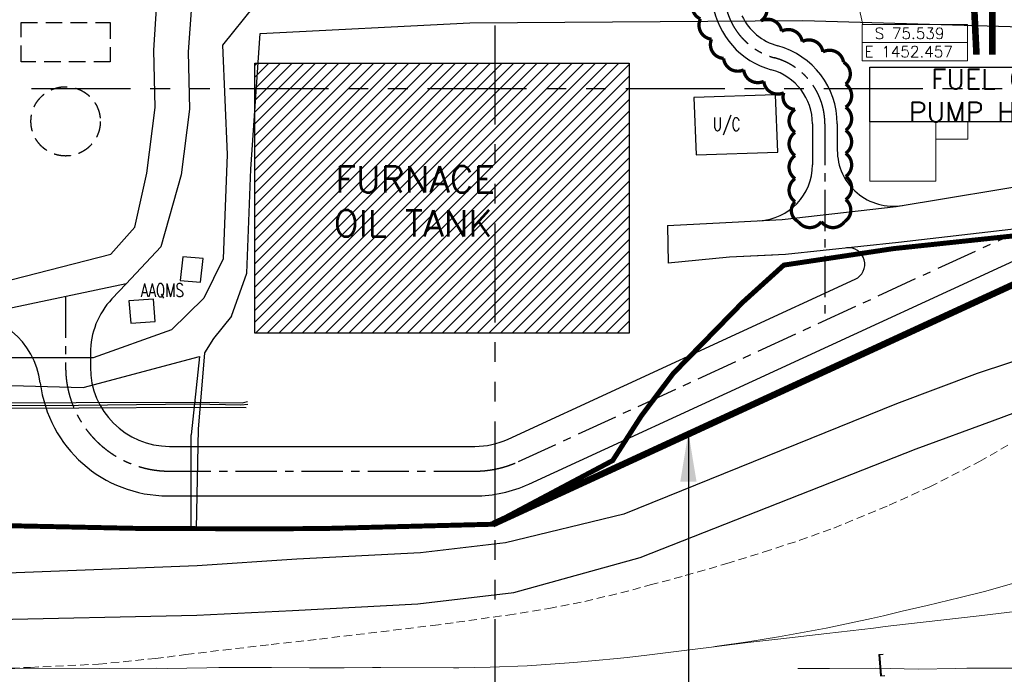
# Model space of a CAD drawing. Header units: inches. Extents: x -4968858 to -265257, y -220693 to 1871410.
# Tile 75 of 256: x -1978399 to -1829265, y 756058 to 855249. Entities that reach past the tile are written whole.
import ezdxf
from ezdxf.enums import TextEntityAlignment as Align
from ezdxf.lldxf.tags import DXFTag

# ---------------------------------------------------------------- set-up
doc = ezdxf.new("R2010")
doc.units = ezdxf.units.IN
doc.header["$MEASUREMENT"] = 0
for name, pattern in [('ACAD_ISO02W100', [15, 12, -3]), ('CENTER', [2, 1.25, -0.25, 0.25, -0.25]), ('CONTINOUS', [0]), ('HIDDEN', [0.375, 0.25, -0.125]), ('HIDDEN2', [0.1875, 0.125, -0.0625]), ('PHANTOM', [2.5, 1.25, -0.25, 0.25, -0.25, 0.25, -0.25])]:
    doc.linetypes.add(name, pattern=pattern)
for name, color, linetype in [('AREA BOUNDARY', 170, 'Continuous'), ('building', 7, 'Continuous'), ('Existing Drain', 253, 'Continuous'), ('Existing Units', 253, 'Continuous'), ('Features', 8, 'Continuous'), ('grid-20m', 53, 'Continuous'), ('new area', 3, 'ACAD_ISO02W100'), ('Piipeline', 4, 'Continuous'), ('PIPE LINE', 1, 'Continuous'), ('text', 7, 'Continuous')]:
    doc.layers.add(name, color=color, linetype=linetype)
for name, color, linetype, lineweight in [('Existing Track', 7, 'Continuous', 9), ('P', 250, 'Continuous', 100), ('proposed work', 1, 'Continuous', 18), ('TRC', 7, 'Continuous', 9)]:
    doc.layers.add(name, color=color, linetype=linetype, lineweight=lineweight)
doc.styles.add('ROMAN', font='romans.shx', dxfattribs={"width": 0.75, "height": 6})
doc.styles.add('ROMANS', font='romans.shx', dxfattribs={"width": 0.8})
doc.styles.add('RS', font='romans.shx')
doc.styles.get("Standard").update_dxf_attribs({"font": 'romans.shx', "height": 1000})
tags = doc.linetypes.add('C2', pattern=[15, 10, -2, 1, -2]).pattern_tags.tags
tags[10:11] = [DXFTag(74, 4), DXFTag(75, 0), DXFTag(340, '0'), DXFTag(46, 1.0), DXFTag(50, 0.0), DXFTag(44, 0.0), DXFTag(45, 0.0)]
tags[8:9] = [DXFTag(74, 4), DXFTag(75, 0), DXFTag(340, '0'), DXFTag(46, 1.0), DXFTag(50, 0.0), DXFTag(44, 0.0), DXFTag(45, 0.0)]
tags[6:7] = [DXFTag(74, 4), DXFTag(75, 0), DXFTag(340, '0'), DXFTag(46, 1.0), DXFTag(50, 0.0), DXFTag(44, 0.0), DXFTag(45, 0.0)]
tags[4:5] = [DXFTag(74, 4), DXFTag(75, 0), DXFTag(340, '0'), DXFTag(46, 1.0), DXFTag(50, 0.0), DXFTag(44, 0.0), DXFTag(45, 0.0)]
doc.dimstyles.get("Standard").update_dxf_attribs({"dimtxt": 0.18, "dimasz": 0.18, "dimexe": 0.18, "dimexo": 0.0625, "dimgap": 0.09, "dimtad": 0, "dimtih": 1, "dimtoh": 1, "dimdec": 4, "dimzin": 0, "dimdsep": 46, "dimtxsty": 'Standard', "dimcen": 0.09, "dimadec": 0, "dimazin": 0, "dimtfac": 1, "dimtdec": 4, "dimtofl": 0, "dimtmove": 0, "dimatfit": 3, "dimfxl": 0, "dimtolj": 1, "dimtzin": 0, "dimarcsym": 0})

# ---------------------------------------------------------------- blocks, each defined once
blk = doc.blocks.new('A$C77A0376F')
at = {"layer": 'AREA BOUNDARY', "color": 11, "linetype": 'C2', "ltscale": 1000, "const_width": 750}
blk.add_lwpolyline([(218104, -20132), (217122, -18072), (185076, -21666), (160367, -24287), (143783, -26781), (137585, -32393), (127038, -43189), (122209, -49618), (117857, -56393), (99704, -66046), (74030, -66695), (65920, -66741), (46661, -66693), (10269, -65929)], dxfattribs=at)
blk = doc.blocks.new('A$C00314DE3')
at = {"layer": 'Existing Track', "color": 8}
for p, q in [((1474.36, -176.17, 92.48), (1480.17, -174.51, 92.48)), ((1465.47, -178.34, 92.48), (1470.48, -177.14, 92.48)), ((1470.48, -177.14, 92.48), (1474.36, -176.17, 92.48)), ((1461.71, -179.24, 92.48), (1465.47, -178.34, 92.48)), ((1473.37, -179.92, 92.81), (1486.09, -178.37, 92.81)), ((1450.2, -181.8, 92.48), (1457.04, -180.33, 92.48)), ((1457.04, -180.33, 92.48), (1458.86, -179.91, 92.48)), ((1458.86, -179.91, 92.48), (1461.71, -179.24, 92.48)), ((1462.23, -181.21, 92.81), (1473.37, -179.92, 92.81)), ((1442.98, -183.1, 92.48), (1450.2, -181.8, 92.48)), ((1450.31, -182.58, 92.81), (1457.35, -181.77, 92.81)), ((1457.35, -181.77, 92.81), (1459.15, -181.56, 92.81)), ((1459.15, -181.56, 92.81), (1462.23, -181.21, 92.81)), ((1438.33, -183.84, 92.48), (1442.98, -183.1, 92.48)), ((1442.87, -183.45, 92.81), (1450.31, -182.58, 92.81)), ((1428.27, -185.22, 92.48), (1432.84, -184.65, 92.48)), ((1432.84, -184.65, 92.81), (1438.35, -183.97, 92.81)), ((1432.84, -184.65, 92.48), (1433.68, -184.54, 92.48)), ((1433.68, -184.54, 92.48), (1438.33, -183.84, 92.48)), ((1438.35, -183.97, 92.81), (1442.87, -183.45, 92.81)), ((1411.98, -187.02, 92.48), (1418.54, -186.41, 92.48)), ((1418.54, -186.41, 92.48), (1420.06, -186.23, 92.48)), ((1420.06, -186.23, 92.48), (1423.01, -185.9, 92.48)), ((1423.01, -185.9, 92.48), (1428.27, -185.22, 92.48)), ((1394.47, -187.81, 92.48), (1394.54, -187.81, 92.48)), ((1394.54, -187.81, 92.48), (1399.3, -187.69, 92.48)), ((1399.3, -187.69, 92.48), (1404.91, -187.48, 92.48)), ((1404.91, -187.48, 92.48), (1411.98, -187.02, 92.48))]:
    blk.add_line(p, q, dxfattribs=at)
at = {"layer": 'TRC', "color": 8, "linetype": 'HIDDEN2', "ltscale": 10}
for p, q in [((1473.4, -156.56, 91.06), (1478.13, -153.84, 91.06)), ((1465.88, -160.37, 91.06), (1473.4, -156.56, 91.06)), ((1459.73, -163.17, 91.06), (1465.88, -160.37, 91.06)), ((1451.36, -166.63, 91.06), (1459.73, -163.17, 91.06)), ((1446.21, -168.48, 91.06), (1451.36, -166.63, 91.06)), ((1440.78, -170.24, 91.06), (1446.21, -168.48, 91.06)), ((1435.13, -172, 91.06), (1440.78, -170.24, 91.06)), ((1428.86, -173.83, 91.06), (1435.13, -172, 91.06)), ((1423.53, -175.25, 91.06), (1428.86, -173.83, 91.06)), ((1419.08, -176.45, 91.06), (1423.53, -175.25, 91.06)), ((1413.64, -177.74, 91.06), (1419.08, -176.45, 91.06)), ((1401.99, -179.8, 91.06), (1408.18, -178.83, 91.06)), ((1408.18, -178.83, 91.06), (1413.64, -177.74, 91.06)), ((1394.21, -180.9, 91.06), (1401.99, -179.8, 91.06)), ((1373.44, -183.45, 91.06), (1390.62, -181.38, 91.06)), ((1390.62, -181.38, 91.06), (1394.21, -180.9, 91.06)), ((1358.88, -185.11, 91.06), (1366.12, -184.28, 91.06)), ((1366.12, -184.28, 91.06), (1373.44, -183.45, 91.06)), ((1340, -187.25, 91.06), (1348.6, -186.39, 91.06)), ((1348.6, -186.39, 91.06), (1350.36, -186.18, 91.06)), ((1350.36, -186.18, 91.06), (1353.21, -185.78, 91.06)), ((1353.21, -185.78, 91.06), (1358.88, -185.11, 91.06)), ((1324.88, -187.93, 91.06), (1329.7, -187.73, 91.06)), ((1329.7, -187.73, 91.06), (1340, -187.25, 91.06))]:
    blk.add_line(p, q, dxfattribs=at)
at = {"layer": 'TRC', "color": 8}
for p, q in [((1474.36, -176.17, 92.48), (1480.17, -174.51, 92.48)), ((1474.36, -176.17, 92.48), (1480.17, -174.51, 92.48)), ((1465.47, -178.34, 92.48), (1470.48, -177.14, 92.48)), ((1465.47, -178.34, 92.48), (1470.48, -177.14, 92.48)), ((1470.48, -177.14, 92.48), (1474.36, -176.17, 92.48)), ((1470.48, -177.14, 92.48), (1474.36, -176.17, 92.48)), ((1461.71, -179.24, 92.48), (1465.47, -178.34, 92.48)), ((1461.71, -179.24, 92.48), (1465.47, -178.34, 92.48)), ((1473.37, -179.92, 92.81), (1486.09, -178.37, 92.81)), ((1450.2, -181.8, 92.48), (1457.04, -180.33, 92.48)), ((1450.2, -181.8, 92.48), (1457.04, -180.33, 92.48)), ((1457.04, -180.33, 92.48), (1458.86, -179.91, 92.48)), ((1457.04, -180.33, 92.48), (1458.86, -179.91, 92.48)), ((1458.86, -179.91, 92.48), (1461.71, -179.24, 92.48)), ((1458.86, -179.91, 92.48), (1461.71, -179.24, 92.48)), ((1462.23, -181.21, 92.81), (1473.37, -179.92, 92.81)), ((1442.98, -183.1, 92.48), (1450.2, -181.8, 92.48)), ((1442.98, -183.1, 92.48), (1450.2, -181.8, 92.48)), ((1450.31, -182.58, 92.81), (1457.35, -181.77, 92.81)), ((1457.35, -181.77, 92.81), (1459.15, -181.56, 92.81)), ((1459.15, -181.56, 92.81), (1462.23, -181.21, 92.81)), ((1438.33, -183.84, 92.48), (1442.98, -183.1, 92.48)), ((1438.33, -183.84, 92.48), (1442.98, -183.1, 92.48)), ((1442.87, -183.45, 92.81), (1450.31, -182.58, 92.81)), ((1428.27, -185.22, 92.48), (1432.84, -184.65, 92.48)), ((1428.27, -185.22, 92.48), (1432.84, -184.65, 92.48)), ((1432.84, -184.65, 92.81), (1438.35, -183.97, 92.81)), ((1432.84, -184.65, 92.48), (1433.68, -184.54, 92.48)), ((1432.84, -184.65, 92.48), (1433.68, -184.54, 92.48)), ((1433.68, -184.54, 92.48), (1438.33, -183.84, 92.48)), ((1433.68, -184.54, 92.48), (1438.33, -183.84, 92.48)), ((1438.35, -183.97, 92.81), (1442.87, -183.45, 92.81)), ((1411.98, -187.02, 92.48), (1418.54, -186.41, 92.48)), ((1411.98, -187.02, 92.48), (1418.54, -186.41, 92.48)), ((1418.54, -186.41, 92.48), (1420.06, -186.23, 92.48)), ((1418.54, -186.41, 92.48), (1420.06, -186.23, 92.48)), ((1420.06, -186.23, 92.48), (1423.01, -185.9, 92.48)), ((1420.06, -186.23, 92.48), (1423.01, -185.9, 92.48)), ((1423.01, -185.9, 92.48), (1428.27, -185.22, 92.48)), ((1423.01, -185.9, 92.48), (1428.27, -185.22, 92.48)), ((1324.88, -187.93, 92.48), (1329.7, -187.87, 92.48)), ((1324.88, -187.93, 92.48), (1329.7, -187.87, 92.48)), ((1329.7, -187.87, 92.48), (1340.09, -187.88, 92.48)), ((1329.7, -187.87, 92.48), (1340.09, -187.88, 92.48)), ((1340.09, -187.88, 92.48), (1348.78, -187.85, 92.48)), ((1340.09, -187.88, 92.48), (1348.78, -187.85, 92.48)), ((1348.78, -187.85, 92.48), (1350.41, -187.88, 92.48)), ((1348.78, -187.85, 92.48), (1350.41, -187.88, 92.48)), ((1350.41, -187.88, 92.48), (1353.37, -187.85, 92.48)), ((1350.41, -187.88, 92.48), (1353.37, -187.85, 92.48)), ((1353.37, -187.85, 92.48), (1356.4, -187.8, 92.48)), ((1353.37, -187.85, 92.48), (1356.4, -187.8, 92.48)), ((1356.4, -187.8, 92.48), (1358.19, -187.77, 92.48)), ((1356.4, -187.8, 92.48), (1358.19, -187.77, 92.48)), ((1358.19, -187.77, 92.48), (1366.2, -187.75, 92.48)), ((1358.19, -187.77, 92.48), (1366.2, -187.75, 92.48)), ((1366.2, -187.75, 92.48), (1371.92, -187.79, 92.48)), ((1366.2, -187.75, 92.48), (1371.92, -187.79, 92.48)), ((1371.92, -187.79, 92.48), (1377.21, -187.79, 92.48)), ((1371.92, -187.79, 92.48), (1377.21, -187.79, 92.48)), ((1377.21, -187.79, 92.48), (1381.47, -187.76, 92.48)), ((1377.21, -187.79, 92.48), (1381.47, -187.76, 92.48)), ((1381.47, -187.76, 92.48), (1382.72, -187.73, 92.48)), ((1381.47, -187.76, 92.48), (1382.72, -187.73, 92.48)), ((1382.72, -187.73, 92.48), (1393.74, -187.8, 92.48)), ((1382.72, -187.73, 92.48), (1393.74, -187.8, 92.48)), ((1393.74, -187.8, 92.48), (1394.54, -187.81, 92.48)), ((1393.74, -187.8, 92.48), (1394.54, -187.81, 92.48)), ((1394.54, -187.81, 92.48), (1399.3, -187.69, 92.48)), ((1394.54, -187.81, 92.48), (1399.3, -187.69, 92.48)), ((1399.3, -187.69, 92.48), (1404.91, -187.48, 92.48)), ((1399.3, -187.69, 92.48), (1404.91, -187.48, 92.48)), ((1404.91, -187.48, 92.48), (1411.98, -187.02, 92.48)), ((1404.91, -187.48, 92.48), (1411.98, -187.02, 92.48)), ((1450.69, -187.9, 95.16), (1445.9, -187.89, 95.16)), ((1457.71, -187.87, 95.16), (1450.69, -187.9, 95.16)), ((1464.19, -188.02, 95.16), (1457.71, -187.87, 95.16)), ((1469.76, -187.88, 95.16), (1464.19, -188.02, 95.16)), ((1471.52, -187.87, 95.16), (1469.76, -187.88, 95.16)), ((1474.43, -187.86, 95.16), (1471.52, -187.87, 95.16)), ((1483.94, -187.84, 95.16), (1474.43, -187.86, 95.16))]:
    blk.add_line(p, q, dxfattribs=at)
at = {"layer": 'proposed work', "color": 8}
blk.add_text('[', height=2.1, rotation=4.5458, dxfattribs=at).set_placement((1458.58, -187.38, 91.93), align=Align.MIDDLE)
blk = doc.blocks.new('A$C21DD4D87')
at = {"layer": 'building'}
blk.add_polyline3d([(-69852, -1391, 220592), (-69508, -10054, 220439), (-57149, -9660, 220782), (-57493, -997, 220746), (-69852, -1391, 220592)], dxfattribs=at)
at = {"layer": 'text', "style": 'ROMAN', "width": 0.75}
blk.add_text('U/C', height=2000, rotation=359.69161, dxfattribs=at).set_placement((-66963, -6428))
blk = doc.blocks.new('A$C69534461')
at = {"layer": 'Existing Drain'}
for points in [[(63553, 12512, 218674), (58760, 6563, 218713), (59477, -10043, 218649), (58879, -25834, 218833), (55918, -31773, 218396), (51015, -36606, 218582), (39154, -40840, 218546), (11762, -40847, 218858), (-2229, -42564, 218228), (-17520, -42097, 217928), (-48653, -43159, 218893), (-76297, -45397, 218124), (-84446, -48493, 218354), (-90885, -47541, 218274), (-106238, -43499, 217766), (-110667, -42741, 217771), (-133635, -41662, 217958), (-164558, -41273, 218316)], [(60148, -34499, 218609), (62438, -28024, 219046), (63036, -12233, 218862), (64460, 8318, 218679), (96213, 9916, 218590), (146644, 10266, 218687), (188540, 9049, 218136)], [(60148, -34499, 218609), (57399, -37895, 218475), (56032, -40063, 218465), (55077, -51645, 219135)], [(-164556, -45988, 217995), (-132863, -44070, 217924), (-110974, -45106, 217782), (-106654, -45704, 217799), (-90507, -49656, 217948), (-84106, -50723, 218028), (-74944, -47564, 218063), (-48048, -45351, 218020), (-16826, -44409, 218121), (-2138, -44873, 218420), (10543, -44576, 218369), (37682, -45303, 218617), (55258, -40623, 218411), (54021, -52479, 219075)], [(55077, -51645, 219135), (54787, -66713, 219280)], [(54032, -66711, 219341), (54021, -52479, 219075)]]:
    blk.add_polyline3d(points, dxfattribs=at)
blk = doc.blocks.new('CHP BLOCK')
at = {"color": 2, "linetype": 'CONTINOUS', "lineweight": 15}
for p, q in [((50.84, -30.08, -0.3), (54.11, -44.84)), ((54.05, -47.61), (69.97, -47.61))]:
    blk.add_line(p, q, dxfattribs=at)
blk.add_lwpolyline([(54.05, -44.84), (69.97, -44.84), (69.97, -50.38), (54.05, -50.38)], close=True, dxfattribs=at)
at = {"layer": 'text', "color": 1, "ltscale": 0.15, "style": 'RS'}
for s, p in [('S 75.539', (55.93, -47.05)), ('E 1452.457', (54.39, -49.82))]:
    blk.add_text(s, height=1.688, dxfattribs=at).set_placement(p)
blk = doc.blocks.new('A$C412216A9')
at = {"layer": 'Existing Units'}
blk.add_line((126145, -20772, 2369), (126266, -26477, 2404), dxfattribs=at)
for points in [[(-81376, -21207, 0), (-81012, -23892, 0), (-78378, -28817, 0), (-43719, -30450, 0), (-13592, -30159, 0), (817, -30488, 0), (26917, -28973, 0), (41836, -25103, 0), (45481, -21035, 0), (47324, -12835, 0), (48579, -2885, 0), (48351, 5794, 0), (49091, 16897, 0), (48777, 23034, 0), (48787, 32780, 0), (47971, 39081, 0)], [(239184, -17746, 0), (221867, -30161, 0), (207475, -35144, 0), (187444, -38477, 0), (173081, -43225, 0), (160839, -47794, 0), (119542, -64540, 0), (101626, -68885, 0), (88744, -70374, 0), (70041, -71319, 0), (54948, -72335, 0), (22236, -73619, 0)], [(22236, -80546, 0), (54888, -79825, 0), (69340, -79099, 0), (88322, -78088, 0), (102912, -76412, 0), (122006, -71063, 0), (163829, -54602, 0), (175399, -50354, 0), (189127, -45271, 0), (209628, -41431, 0), (223771, -36694, 0), (242150, -24812, 0)], [(73453, 20435, 0), (64964, 20764, 0), (60584, 20420, 0), (58264, 20486, 0), (55369, 20473, 0), (54393, 16722, 0), (53537, 5534, 0), (53765, -3145, 0), (52510, -13095, 0), (49417, -24019, 0), (44171, -29601, 0), (24997, -33663, 0), (1817, -35320, 0), (-13674, -35348, 0), (-43801, -35639, 0), (-83060, -35201, 0), (-88337, -34752, 0), (-108538, -34145, 0), (-118809, -30799, 0), (-122055, -26533, 0)], [(126145, -20772, 2369), (135013, -20326, 2467), (143506, -19890, 2410), (160796, -17902, 2093), (183987, -14076, 1648), (204561, -13304, 1404), (210345, -12038, 1313), (213522, -9776, 1263), (216126, -6666, 1159), (219850, 80, 879)], [(224845, -1317, 854), (220578, -9496, 1221), (217160, -13577, 1282), (212480, -16834, 1349), (206696, -18100, 1440), (184296, -20692, 1693), (161146, -23333, 2197), (144026, -25156, 2381), (135533, -25592, 2438), (126266, -26477, 2404)], [(142071, -25256, 0), (136596, -25537, 0)]]:
    blk.add_polyline3d(points, dxfattribs=at)
blk = doc.blocks.new('A$C4D341F7E')
at = {"layer": 'PIPE LINE'}
for points in [[(62363, -48398, 220892), (62363, -48398, 220892), (62363, -48398, 220892), (54440, -48359, 218915), (36999, -48463, 218801), (-3765, -48685, 218785)], [(-185515, -21968, 218791), (-165362, -21833, 218775), (-161299, -21791, 218824), (-134725, -21984, 218992), (-133281, -58642, 218849), (-95360, -58542, 218775), (-91252, -58398, 218786), (-49016, -58179, 218761), (-35321, -58025, 218752), (-13779, -57832, 218732), (-4291, -47821, 218721), (-4167, -47755, 218715), (36599, -47595, 218744), (54743, -47559, 218756), (61738, -47672, 219573), (62570, -47457, 220840)], [(62585, -47922, 221077), (61539, -48024, 219534), (54539, -47833, 218953), (36939, -48053, 218934), (-4000, -48229, 218930)]]:
    blk.add_polyline3d(points, dxfattribs=at)

msp = doc.modelspace()

# ---------------------------------------------------------------- hatches: boundary and pattern name
at = {"layer": 'Features', "ltscale": 0.15}
h = msp.add_hatch(dxfattribs=at)
h.set_pattern_fill('ANSI31', color=8, scale=10000, style=0)
h.set_pattern_definition([(45, (-3306442.1, 944843.6), (-883.8835, 883.8835), [])])
h.paths.add_polyline_path([(-1886069.1, 807765.6), (-1942800.1, 807765.6), (-1942800.1, 848683.6), (-1886069.1, 848683.6)])

# ---------------------------------------------------------------- linework, layer by layer
at = {"color": 7, "lineweight": 15}
msp.add_line((-1849648.1, 839777.4), (-1834807.4, 839777.4), dxfattribs=at)
at = {"color": 6, "linetype": 'CENTER', "ltscale": 5000}
for p, q in [((-1856442.1, 839468.6), (-1856442.1, 809673.9)), ((-1902865.8, 788288.4), (-1825958, 823716.7)), ((-1971442.1, 813299.8), (-1971442.1, 802593.6)), ((-1955692.1, 786843.6), (-1909455.6, 786843.6))]:
    msp.add_line(p, q, dxfattribs=at)
at = {"color": 1, "linetype": 'CONTINOUS', "lineweight": 15, "const_width": 500}
msp.add_lwpolyline([(-1866072.7, 858552.2, -0.52056705), (-1866131.7, 855059.9, -0.52056705), (-1863001.8, 853493.5, -0.52056705), (-1859871.9, 851927.1, -0.52056705), (-1856742, 850360.6, -0.52056705), (-1853612.1, 848794.2, -0.52056705), (-1853296.9, 845489, -0.52056705), (-1853296.9, 841989, -0.52056705), (-1853296.9, 838489, -0.52056705), (-1853296.9, 834989, -0.52056705), (-1853296.9, 831489, -0.52056705), (-1853296.9, 827989, -0.52056705), (-1853464.3, 824656.4, -0.52056705), (-1856964.3, 824656.4, -0.52056705), (-1860464.3, 824656.4, -0.52056705), (-1860956.2, 827664.6, -0.52056705), (-1860956.2, 831164.6, -0.52056705), (-1860956.2, 834664.6, -0.52056705), (-1860956.2, 838164.6, -0.52056705), (-1860956.2, 841664.6, -0.52056705), (-1862656.7, 844177.5, -0.52056705), (-1865695.8, 845913.6, -0.52056705), (-1868734.9, 847649.6, -0.52056705), (-1871774, 849385.7, -0.52056705), (-1873616.8, 852292.5, -0.52056705), (-1875286.6, 855368.4, -0.52056705), (-1875963.3, 858701.1, -0.52056705)], format="xyb", dxfattribs=at)
at = {"color": 1, "linetype": 'HIDDEN', "ltscale": 10000}
msp.add_lwpolyline([(-1964692.1, 848843.6), (-1978192.1, 848843.6), (-1978192.1, 854843.6), (-1964692.1, 854843.6)], close=True, dxfattribs=at)
at = {"color": 7, "lineweight": 15}
for points in [[(-1839648.1, 839777.4), (-1839648.1, 830777.4), (-1849648.1, 830777.4), (-1849648.1, 839777.4)], [(-1834807.4, 839777.4), (-1834807.4, 837166.3), (-1839648.1, 837166.3)]]:
    msp.add_lwpolyline(points, dxfattribs=at)
at = {"color": 1, "linetype": 'HIDDEN', "ltscale": 10000}
msp.add_circle((-1971442.1, 839843.6), 5250, dxfattribs=at)
at = {"color": 6, "linetype": 'CENTER', "ltscale": 5000}
for centre, radius, start, end in [((-1861314.7, 859475.7), 10375, 194.942069, 254.62266), ((-1866817.1, 839468.6), 10375, 0, 74.62266), ((-1955692.1, 802593.6), 15750, 180, 270), ((-1909455.6, 802593.6), 15750, 270, 294.733607)]:
    msp.add_arc(centre, radius, start, end, dxfattribs=at)
at = {"layer": 'building', "color": 8, "ltscale": 0.15}
msp.add_lwpolyline([(-1849648.1, 848068.6), (-1805432.7, 848068.6), (-1805432.7, 839777.4), (-1849648.1, 839777.4)], close=True, dxfattribs=at)
at = {"layer": 'building'}
for points in [[(-1951022.1, 815495.5, 218920), (-1950605.1, 819079.6, 218876), (-1953693.1, 819323.6, 218942), (-1954110.1, 815739.6, 218964), (-1951022.1, 815495.5, 218920)], [(-1961585.6, 809273.5, 218858), (-1957855.1, 809516.6, 218935), (-1958125.1, 812889.6, 218841), (-1961855.1, 812646.6, 218781), (-1961585.6, 809273.5, 218858)]]:
    msp.add_polyline3d(points, dxfattribs=at)
at = {"layer": 'Features', "color": 8, "ltscale": 0.15}
msp.add_lwpolyline([(-1886069.1, 807765.6), (-1942800.1, 807765.6), (-1942800.1, 848683.6), (-1886069.1, 848683.6)], close=True, dxfattribs=at)
at = {"layer": 'grid-20m', "linetype": 'PHANTOM', "ltscale": 12000}
for p, q in [((-1906442.1, 1754389.9), (-1906442.1, 635870.7)), ((-2426613.7, 844843.6), (-488163.4, 844843.6))]:
    msp.add_line(p, q, dxfattribs=at)
at = {"layer": 'new area', "color": 30, "lineweight": 70, "ltscale": 500, "const_width": 1000, "elevation": 93643.6}
msp.add_lwpolyline([(-1906738.1, 778797.6), (-1806442.1, 824999.9)], dxfattribs=at)
at = {"layer": 'P', "color": 142, "linetype": 'Continuous', "lineweight": 30}
for p, q in [((-1858317.1, 839468.6), (-1858317.1, 833265.5)), ((-1854567.1, 839468.6), (-1854567.1, 835487)), ((-1901296.8, 784882.4), (-1815746, 824292.2)), ((-1904434.8, 791694.4), (-1851854.4, 815916)), ((-1962270.6, 815242.8), (-1964436.3, 812938.5)), ((-1967692.1, 804720.3), (-1967692.1, 802593.6)), ((-1955692.1, 790593.6), (-1909455.6, 790593.6)), ((-1955928.8, 783093.6), (-1909455.6, 783093.6))]:
    msp.add_line(p, q, dxfattribs=at)
for centre, radius, start, end in [((-1861314.7, 859475.7), 12250, 188.860472, 254.62266), ((-1861314.7, 859475.7), 8500, 205.339935, 254.62266), ((-1866817.1, 839468.6), 12250, 0, 74.62266), ((-1866817.1, 839468.6), 8500, 0, 74.62266), ((-1846067.1, 835487), 8500, 180, 279.368146), ((-1866817.1, 833265.5), 8500, 272.938779, 0), ((-1852900.4, 818186.7), 2500, 294.733607, 96.07816), ((-1955692.1, 804720.3), 12000, 136.77634, 180), ((-1987192.1, 798739.1), 12000, 7.028507, 94.088779), ((-1955692.1, 802593.6), 12000, 180, 270), ((-1955928.8, 802593.6), 19500, 187.028507, 270), ((-1909455.6, 802593.6), 12000, 270, 294.733607), ((-1909455.6, 802593.6), 19500, 270, 294.733607)]:
    msp.add_arc(centre, radius, start, end, dxfattribs=at)
at = {"layer": 'Piipeline', "color": 8, "ltscale": 0.15, "const_width": 1000}
for points in [[(-1833464.5, 1032085.6), (-1833402.1, 995560.6), (-1833417.1, 985506.6), (-1830130.1, 985948.6), (-1830044.1, 945776.1), (-1833437.1, 945801.6), (-1833431.1, 938131.6), (-1833431.1, 926293.6), (-1834067.1, 862049.6), (-1833476.1, 849943.6)], [(-1831092.1, 849944.6), (-1830931.1, 926282.6), (-1830990.1, 938097.6), (-1831008.1, 945783.3)]]:
    msp.add_lwpolyline(points, dxfattribs=at)
at = {"layer": 'Piipeline', "const_width": 1000}
msp.add_lwpolyline([(-1831092.1, 849944.6), (-1830931.1, 926282.6), (-1830990.1, 938097.6), (-1831008.1, 945783.3)], dxfattribs=at)

# ---------------------------------------------------------------- block references
at = {"linetype": 'CONTINOUS', "lineweight": 15}
for name, p in [('A$C412216A9', (-2006442.1, 844843.6)), ('A$C77A0376F', (-2006442.1, 844843.6)), ('A$C69534461', (-2006442.1, 844843.6)), ('A$C21DD4D87', (-1806442.1, 844843.6)), ('A$C4D341F7E', (-2006442.1, 844843.6))]:
    msp.add_blockref(name, p, dxfattribs=at)
at = {"color": 1, "linetype": 'CONTINOUS', "lineweight": 15, "xscale": 1000, "yscale": 1000, "zscale": 1000}
msp.add_blockref('CHP BLOCK', (-1904826.7, 899380.6), dxfattribs=at)
at = {"layer": 'AREA BOUNDARY', "color": 11, "linetype": 'C2', "ltscale": 2000, "xscale": 1000, "yscale": 1000, "zscale": 1000}
msp.add_blockref('A$C00314DE3', (-3306442.1, 944843.6), dxfattribs=at)

# ---------------------------------------------------------------- texts
at = {"layer": 'text', "style": 'ROMAN', "width": 0.75}
msp.add_text('AAQMS', height=2000, dxfattribs=at).set_placement((-1960078, 813257.3))
at = {"layer": 'text', "color": 8, "linetype": 'CONTINOUS', "lineweight": 15, "attachment_point": 1, "style": 'RS'}
for s, insert, char_height, width in [('{\\W2.47119; }FUEL OIL   \\P{\\W0.828339; }PUMP HOUSE', (-1845440.2, 847763.1), 3000, 34684.322), ('{\\W1.11468; }FURNACE  \\P{\\W1.01945; }OIL TANK', (-1933631.5, 833053.2), 4000, 34631.799)]:
    msp.add_mtext(s, dxfattribs=dict(at, insert=insert, char_height=char_height, width=width))

# ---------------------------------------------------------------- leaders
at = {"color": 1}
msp.add_leader([(-1877112.9, 792733.2, 93643.6), (-1877112.9, 712947.7, 93643.6)], dimstyle='Standard', override={"dimtxt": 3000, "dimasz": 7500, "dimgap": 1000, "dimtad": 0, "dimtih": 0, "dimtoh": 0, "dimdec": 0, "dimtxsty": 'ROMANS', "dimclrd": 4, "dimclre": 4, "dimclrt": 2, "dimtdec": 0, "dimfxl": 0, "dimarcsym": 1}, dxfattribs=at)

doc.saveas('drawing.dxf')
